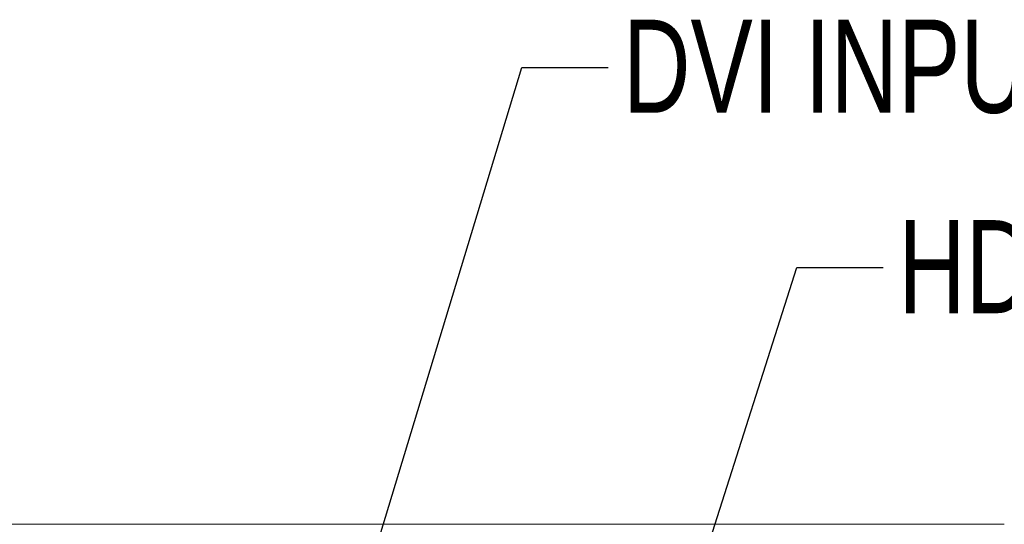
# Model space of a CAD drawing. Header units: millimetres. Extents: x 19 to 844, y 7 to 552.
# Tile 23 of 175: x 234 to 271, y 134 to 153. Entities that reach past the tile are written whole.
import ezdxf

# ---------------------------------------------------------------- set-up
doc = ezdxf.new("R2010")
doc.units = ezdxf.units.MM
doc.styles.add('SLDTEXTSTYLE0', font='TXT', dxfattribs={"width": 0.75})
doc.dimstyles.new('SLDDIMSTYLE2', dxfattribs={"dimtxt": 0.18, "dimasz": 3.302, "dimexe": 0, "dimexo": 0.0625, "dimgap": 0, "dimtad": 0, "dimtih": 1, "dimtoh": 1, "dimdec": 0, "dimrnd": 1e-09, "dimzin": 0, "dimdsep": 46, "dimtxsty": 'Standard', "dimsah": 1, "dimcen": 0.09, "dimadec": 0, "dimazin": 0, "dimtfac": 3.302, "dimtdec": 0, "dimtofl": 0, "dimtmove": 0, "dimatfit": 3, "dimfxl": 0, "dimfrac": 2, "dimtolj": 1, "dimtzin": 0, "dimarcsym": 0})

msp = doc.modelspace()

# ---------------------------------------------------------------- linework, layer by layer
at = {"color": 7, "linetype": 'Continuous', "lineweight": 15}
msp.add_line((102.648, 134.211), (270.648, 134.211), dxfattribs=at)

# ---------------------------------------------------------------- texts
at = {"color": 7, "linetype": 'Continuous', "lineweight": 0, "char_height": 3.5, "attachment_point": 1, "style": 'SLDTEXTSTYLE0'}
for s, insert in [('DVI INPUT', (256.321, 153.185)), ('HDMI INPUT', (266.663, 145.649))]:
    msp.add_mtext(s, dxfattribs=dict(at, insert=insert))

# ---------------------------------------------------------------- leaders
at = {"color": 7, "linetype": 'Continuous', "lineweight": 0}
for points in [[(244.882, 126.187), (252.513, 151.382), (255.763, 151.382)], [(256.969, 125.361), (262.847, 143.866), (266.097, 143.866)]]:
    msp.add_leader(points, dimstyle='SLDDIMSTYLE2', dxfattribs=at)

doc.saveas('drawing.dxf')
